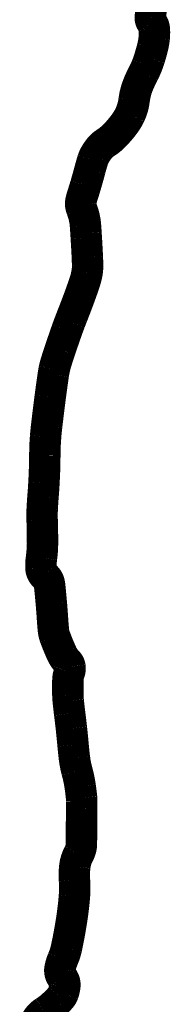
# Model space of a CAD drawing. Header units: feet. Extents: x 32.3 to 40.8, y 4.2 to 15.2.
# Tile 167 of 169: x 39.9989 to 40.032, y 5.9595 to 6.1759. Entities that reach past the tile are written whole.
import ezdxf

# ---------------------------------------------------------------- set-up
doc = ezdxf.new("R2010")
doc.units = ezdxf.units.FT
doc.header["$MEASUREMENT"] = 0
doc.layers.add('BELMONT-BORDER', color=7, linetype='Continuous')

msp = doc.modelspace()

# ---------------------------------------------------------------- linework, layer by layer
at = {"layer": 'BELMONT-BORDER', "color": 7, "const_width": 0.00691}
msp.add_lwpolyline([(40.00232, 5.95549, -0.08562), (40.00325, 5.95691, -0.066961), (40.00428, 5.95777, 0.042669), (40.00597, 5.95903, 0.016435), (40.00717, 5.96017, 0.022735), (40.00797, 5.96106, 0.087723), (40.00841, 5.96184, 0.048764), (40.00879, 5.96341, 0.212054), (40.00823, 5.96538, -0.219963), (40.00772, 5.9673, -0.060601), (40.00834, 5.96937, 0.050495), (40.00914, 5.97182, 0.014654), (40.01028, 5.97797, 0.017513), (40.0109, 5.98317, 0.040704), (40.01091, 5.9868, -0.049596), (40.01098, 5.98978, -0.095824), (40.01186, 5.99255, 0.123104), (40.01244, 5.99475, 0.003746), (40.01245, 5.99683, -0.003374), (40.01246, 5.99914, -0.002371), (40.01251, 6.00247, 0.005253), (40.01252, 6.00398, 0.025645), (40.01248, 6.00486, 0.009099), (40.01218, 6.00733, 0.032349), (40.01145, 6.01081, -0.038866), (40.01089, 6.01371, -0.005633), (40.0106, 6.01649, 0.004278), (40.01024, 6.02014, 0.003884), (40.00985, 6.02341, -0.004622), (40.00954, 6.02616, -0.022474), (40.00946, 6.02738, -0.008176), (40.00946, 6.03073, -0.086091), (40.00979, 6.03246, 0.125731), (40.00993, 6.03367, 0.162565), (40.00938, 6.03477, -0.089351), (40.00813, 6.03657, -0.020283), (40.00659, 6.04033, -0.061517), (40.00629, 6.04165, -0.009183), (40.0061, 6.04395, 0.005713), (40.00582, 6.04767, 0.002097), (40.0056, 6.05007, 0.003018), (40.00543, 6.05174, 0.196239), (40.00442, 6.05361, -0.213414), (40.00354, 6.05537, -0.045892), (40.00366, 6.05765, 0.034221), (40.00388, 6.0607, 0.009733), (40.0038, 6.066, -0.020769), (40.00382, 6.06849, -0.00839), (40.00398, 6.07094, 0.00644), (40.0042, 6.07414, 0.013169), (40.00439, 6.08014, -0.019115), (40.00456, 6.08427, -0.008961), (40.0048, 6.08667, -0.00333), (40.00559, 6.09309, -0.004058), (40.00626, 6.09792, -0.016391), (40.00647, 6.09911, -0.019794), (40.00682, 6.10047, -0.009075), (40.00776, 6.1034, -0.003026), (40.00923, 6.10766, -0.006949), (40.00991, 6.1095, -0.002766), (40.01041, 6.11079, 0.000844), (40.01091, 6.11207, 0.005211), (40.0122, 6.1155, 0.006616), (40.01315, 6.11822, 0.037068), (40.01367, 6.12026, 0.048072), (40.0138, 6.12188, 0.007704), (40.01374, 6.12381, 0.003539), (40.01351, 6.12799, 0.000724), (40.01345, 6.12899, 0.000448), (40.01334, 6.13062, 0.078307), (40.01249, 6.13435, -0.158146), (40.01237, 6.13627, -0.01793), (40.01268, 6.13734, 0.008544), (40.01337, 6.13957, 0.006412), (40.01432, 6.14296, -0.010214), (40.01493, 6.14509, -0.055155), (40.01543, 6.14623, -0.038278), (40.01644, 6.14771, -0.084483), (40.0177, 6.14883, 0.057731), (40.01961, 6.15036, 0.034881), (40.02187, 6.15298, 0.049899), (40.02312, 6.15505, 0.081597), (40.02403, 6.15825, -0.072183), (40.025, 6.16188, -0.01907), (40.02612, 6.16424, 0.02749), (40.02687, 6.1659, 0.017489), (40.02741, 6.16744, 0.011891), (40.02806, 6.16974, 0.037694), (40.02845, 6.17191, 0.042798), (40.02848, 6.17386, 0.147885), (40.02792, 6.17534, -0.194316), (40.02759, 6.17653, -0.002644), (40.02786, 6.17884, 0.001533), (40.02834, 6.18281, 0.000167)], format="xyb", dxfattribs=at)

doc.saveas('drawing.dxf')
